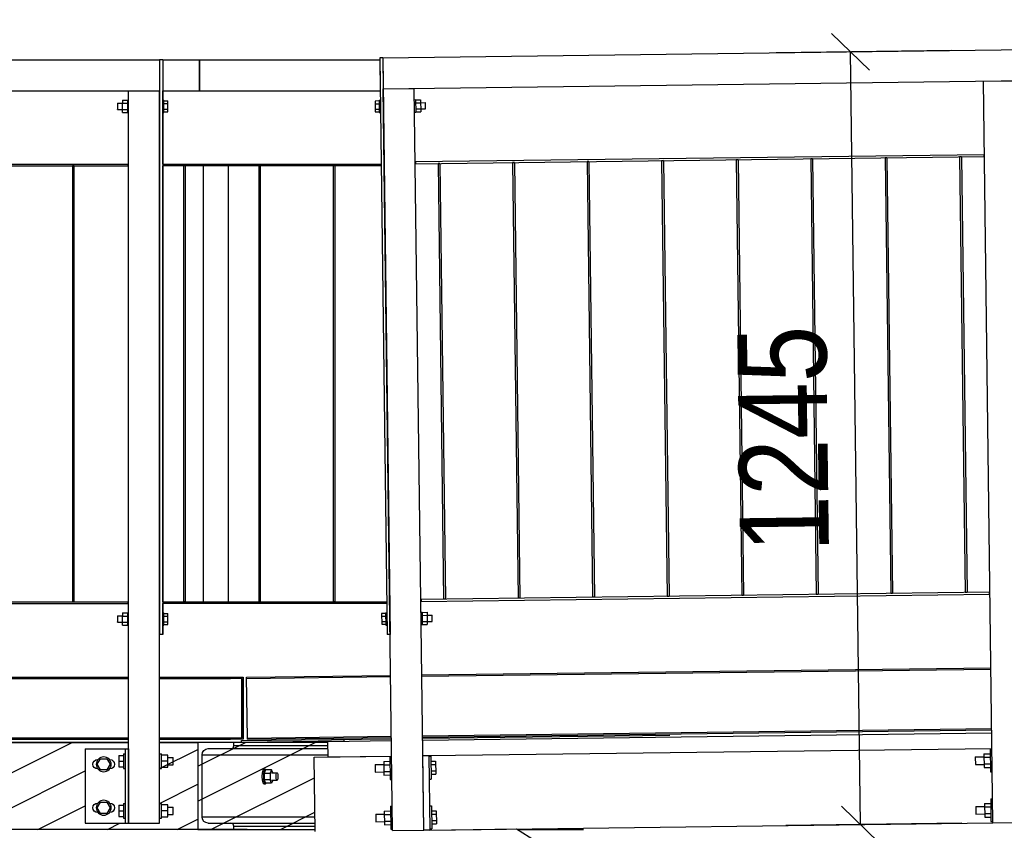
# Model space of a CAD drawing. Header units: millimetres. Extents: x 1838 to 190192, y -28 to 11710.
# Tile 68 of 80: x 130658 to 132244, y 3023 to 4329. Entities that reach past the tile are written whole.
import ezdxf

# ---------------------------------------------------------------- set-up
doc = ezdxf.new("R2010")
doc.units = ezdxf.units.MM
doc.styles.add('Arial Narrow', font='ARIALN.TTF', dxfattribs={"height": 0.2})
pattern_1 = [(26.565, (131316.17, 3143.47), (-56.1266, 28.063), [])]

# ---------------------------------------------------------------- blocks, each defined once
blk = doc.blocks.new('Part-72741 - 72541')
h = blk.add_hatch()
h.set_pattern_fill('', color=96, scale=50, style=0, pattern_type=0)
h.set_pattern_definition([(26.565, (131024.3, 3024.59), (-56.1266, 28.0633), [])])
h.paths.add_polyline_path([(131024.3, 3024.4), (131024.3, 3024.6), (130945.1, 3024.6), (130945.1, 3164.4), (130883.5, 3164.4), (130883.5, 3034.4), (130763.5, 3034.4), (130763.5, 3154.4), (130833.5, 3154.4), (130833.5, 3164.4), (130055.6, 3164.4), (130055.6, 3154.3), (130060.6, 3154.3), (130125.7, 3154.3), (130125.7, 3034.3), (130060.7, 3034.3), (130055.6, 3034.3), (130005.6, 3034.4), (130005.6, 3164.4), (129227.8, 3164.4), (129227.8, 3154.3), (129232.8, 3154.3), (129297.8, 3154.3), (129297.8, 3034.3), (129232.8, 3034.3), (129227.8, 3034.3), (129177.8, 3034.4), (129177.8, 3164.4), (129053, 3164.4), (129053, 3024.8), (129053, 3024.4)])
at = {"color": 96}
for p, q in [((130055.6, 3164.4), (130833.5, 3164.4)), ((130883.5, 3164.4), (130945.1, 3164.4)), ((131024.3, 3024.4), (129053, 3024.4)), ((131008.5, 3024.4), (131008.5, 3024.6)), ((131024.3, 3024.6), (131024.3, 3024.4))]:
    blk.add_line(p, q, dxfattribs=at)
blk = doc.blocks.new('Bolt-73230 - 72541')
at = {"color": 7}
for p, q in [((131048.6, 3115.8), (131048.2, 3109.8)), ((131048.2, 3109.8), (131048.6, 3103.8)), ((131049.7, 3120.2), (131048.6, 3115.8)), ((131051.2, 3121.8), (131049.7, 3120.2)), ((131051.1, 3109.8), (131051.5, 3115.8)), ((131051.5, 3103.8), (131051.1, 3109.8)), ((131051.2, 3121.8), (131054.1, 3121.8)), ((131051.5, 3115.8), (131052.6, 3120.2)), ((131054.1, 3120.7), (131051.7, 3115.2)), ((131051.7, 3115.2), (131061.4, 3115.2)), ((131051.7, 3115.2), (131051.7, 3104.3)), ((131052.6, 3120.2), (131054.1, 3121.8)), ((131054.1, 3121.8), (131055.1, 3120.7)), ((131063.8, 3120.7), (131054.1, 3120.7)), ((131063.8, 3120.7), (131061.4, 3115.2)), ((131061.4, 3115.2), (131061.4, 3104.3)), ((131066, 3115.8), (131063.8, 3120.7)), ((131063.8, 3115.8), (131072.6, 3115.8)), ((131071, 3109.8), (131071.2, 3112.8)), ((131071.2, 3106.8), (131071, 3109.8)), ((131071.2, 3112.8), (131071.8, 3115)), ((131071.8, 3115), (131072.6, 3115.8)), ((131072.6, 3115.8), (131073.3, 3115)), ((131073.3, 3115), (131073.9, 3112.8)), ((131073.9, 3112.8), (131074.1, 3109.8)), ((131074.1, 3109.8), (131073.9, 3106.8)), ((131048.6, 3103.8), (131049.7, 3099.4)), ((131049.7, 3099.4), (131051.2, 3097.8)), ((131051.2, 3097.8), (131054.1, 3097.8)), ((131052.6, 3099.4), (131051.5, 3103.8)), ((131061.4, 3104.3), (131051.7, 3104.3)), ((131051.7, 3104.3), (131054.1, 3098.8)), ((131054.1, 3097.8), (131052.6, 3099.4)), ((131055.1, 3098.8), (131054.1, 3097.8)), ((131063.8, 3098.8), (131054.1, 3098.8)), ((131063.8, 3098.8), (131061.4, 3104.3)), ((131063.8, 3103.8), (131072.6, 3103.8)), ((131066, 3103.8), (131063.8, 3098.8)), ((131071.8, 3104.6), (131071.2, 3106.8)), ((131072.6, 3103.8), (131071.8, 3104.6)), ((131073.3, 3104.6), (131072.6, 3103.8)), ((131073.9, 3106.8), (131073.3, 3104.6))]:
    blk.add_line(p, q, dxfattribs=at)
blk = doc.blocks.new('Part-72574 - 72541')
at = {"color": 7}
for p, q in [((131306.9, 3168.4), (132223.5, 3180)), ((131154.5, 3166.4), (131256.9, 3167.7)), ((131154.9, 3141.4), (131154.5, 3166.4)), ((131154.9, 3141.4), (131257.2, 3142.7)), ((131317.2, 3143.5), (132223.8, 3155))]:
    blk.add_line(p, q, dxfattribs=at)
blk = doc.blocks.new('Part-72588 - 72541')
at = {"color": 7}
for p, q in [((131318.7, 3023.5), (131458.1, 3025.3)), ((131458.1, 3025.3), (132842, 2162.8))]:
    blk.add_line(p, q, dxfattribs=at)
blk = doc.blocks.new('Bolt-73272 - 72541')
at = {"color": 7}
for p, q in [((132197, 3141.2), (132211, 3141.3)), ((132197, 3141.2), (132197, 3140.4)), ((132197, 3140.4), (132197.1, 3129.2)), ((132210.9, 3146.3), (132220.9, 3146.4)), ((132210.9, 3146.3), (132211.2, 3124.4)), ((132211, 3140.8), (132221, 3141)), ((132220.8, 3154), (132221.3, 3117)), ((132220.8, 3154), (132223.8, 3154)), ((132283.8, 3154.8), (132286.8, 3154.8)), ((132286.8, 3154.8), (132287.3, 3117.8)), ((132286.9, 3146.7), (132294.4, 3146.8)), ((132287, 3141.5), (132294.5, 3141.6)), ((132294.4, 3146.8), (132294.7, 3126)), ((132197.1, 3129.2), (132211.1, 3129.3)), ((132211.1, 3129.9), (132221.1, 3130)), ((132211.2, 3124.4), (132221.2, 3124.5)), ((132287.1, 3131.1), (132294.6, 3131.2)), ((132287.2, 3125.9), (132294.7, 3126)), ((132221.3, 3117), (132224.3, 3117)), ((132284.3, 3117.8), (132287.3, 3117.8)), ((132198, 3061.2), (132212, 3061.4)), ((132198, 3061.2), (132198, 3060.4)), ((132198, 3060.4), (132198.1, 3049.2)), ((132211.9, 3066.3), (132221.9, 3066.5)), ((132211.9, 3066.3), (132212.2, 3044.4)), ((132212, 3060.8), (132222, 3061)), ((132221.8, 3074), (132222.3, 3037)), ((132221.8, 3074), (132224.8, 3074)), ((132284.8, 3074.8), (132287.8, 3074.8)), ((132287.8, 3074.8), (132288.3, 3037.8)), ((132287.9, 3066.7), (132295.4, 3066.8)), ((132288, 3061.5), (132295.5, 3061.6)), ((132295.4, 3066.8), (132295.7, 3046)), ((132198.1, 3049.2), (132212.1, 3049.4)), ((132212.1, 3049.9), (132222.1, 3050)), ((132212.2, 3044.4), (132222.2, 3044.5)), ((132288.1, 3051.1), (132295.6, 3051.2)), ((132288.2, 3045.9), (132295.7, 3046)), ((132222.3, 3037), (132225.3, 3037)), ((132285.3, 3037.8), (132288.3, 3037.8))]:
    blk.add_line(p, q, dxfattribs=at)
blk = doc.blocks.new('Part-72777 - 72541')
at = {"color": 7}
for p, q in [((132054.8, 4106.4), (132051.8, 4106.4)), ((132051.8, 4106.4), (132060.8, 3404.5)), ((132054.8, 4106.4), (132063.8, 3404.5)), ((132063.8, 3404.5), (132060.8, 3404.5))]:
    blk.add_line(p, q, dxfattribs=at)
blk = doc.blocks.new('Part-72738 - 72541')
h = blk.add_hatch()
h.set_pattern_fill('', color=96, scale=50, style=0, pattern_type=0)
h.set_pattern_definition(pattern_1)
h.paths.add_polyline_path([(130945.1, 3164.6), (130945.1, 3024.6), (131133.7, 3024.6), (131133.6, 3029.6), (131133.6, 3031.5), (131133.6, 3033.1), (131133.5, 3034.6), (131133.5, 3035.4), (131133.5, 3037.5), (131133.5, 3040.8), (131133.4, 3044.6), (131132.2, 3141.1), (131257.2, 3142.7), (131222, 3142.3), (131154.9, 3141.4), (131154.8, 3144.6), (131154.8, 3148.4), (131154.7, 3151.7), (131154.7, 3153.8), (131154.7, 3154.6), (131154.7, 3155), (131154.7, 3157.7), (131154.6, 3159.6), (131154.6, 3164.6)])
h = blk.add_hatch()
h.set_pattern_fill('', color=96, scale=50, style=0, pattern_type=0)
h.set_pattern_definition(pattern_1)
h.paths.add_polyline_path([(131307.2, 3143.4), (131316.2, 3143.5), (131404.2, 3144.6), (131511.4, 3146), (131487.3, 3145.6), (131404.2, 3144.6), (131394.7, 3144.5)])
h = blk.add_hatch()
h.set_pattern_fill('', color=96, scale=50, style=0, pattern_type=0)
h.set_pattern_definition(pattern_1)
h.paths.add_polyline_path([(131566, 3024.6), (131566, 3026.6), (131450.7, 3025.2), (131458.1, 3025.3), (131459.2, 3024.6)])
at = {"color": 96}
for p, q in [((131154.6, 3164.6), (130945.1, 3164.6)), ((130945.1, 3164.6), (130945.1, 3024.6)), ((131000.1, 3155), (131001.7, 3156.1)), ((131001.7, 3156.1), (131002.7, 3157.7)), ((131002.7, 3157.7), (131003.1, 3159.6)), ((131003.1, 3159.6), (131003.1, 3164.6)), ((131003.1, 3159.6), (131154.6, 3159.6)), ((130951.8, 3144.6), (130952.6, 3148.4)), ((130951.8, 3044.6), (130951.8, 3144.6)), ((130951.8, 3144.6), (131154.8, 3144.6)), ((130952.6, 3148.4), (130954.7, 3151.7)), ((130954.7, 3151.7), (130957.8, 3153.8)), ((130957.8, 3153.8), (130961.5, 3154.6)), ((130961.5, 3154.6), (131154.7, 3154.6)), ((130998.3, 3154.6), (131000.1, 3155)), ((130951.8, 3044.6), (131133.4, 3044.6)), ((130952.6, 3040.8), (130951.8, 3044.6)), ((130954.7, 3037.5), (130952.6, 3040.8)), ((130957.8, 3035.4), (130954.7, 3037.5)), ((130961.5, 3034.6), (130957.8, 3035.4)), ((130961.5, 3034.6), (131133.5, 3034.6)), ((131000.1, 3034.2), (130998.3, 3034.6)), ((131001.7, 3033.1), (131000.1, 3034.2)), ((131002.7, 3031.5), (131001.7, 3033.1)), ((131003.1, 3029.6), (131002.7, 3031.5)), ((131003.1, 3024.6), (131003.1, 3029.6)), ((131003.1, 3029.6), (131133.6, 3029.6)), ((130945.1, 3024.6), (131133.7, 3024.6)), ((131459.2, 3024.6), (131566, 3024.6))]:
    blk.add_line(p, q, dxfattribs=at)
blk = doc.blocks.new('Part-72757 - 72541')
at = {"color": 7}
for p, q in [((131243.5, 4217.6), (131293.5, 4218.3)), ((131308.7, 3023.4), (131293.5, 4218.3)), ((131258.7, 3022.7), (131243.5, 4217.6)), ((131258.7, 3022.7), (131308.7, 3023.4))]:
    blk.add_line(p, q, dxfattribs=at)
blk = doc.blocks.new('Part-72758 - 72541')
at = {"color": 7}
for p, q in [((132210.1, 4229.9), (132260.1, 4230.6)), ((132225.3, 3035), (132210.1, 4229.9)), ((132275.3, 3035.7), (132260.1, 4230.6)), ((132225.3, 3035), (132275.3, 3035.7))]:
    blk.add_line(p, q, dxfattribs=at)
blk = doc.blocks.new('Part-72764 - 72541')
at = {"color": 7}
for p, q in [((132220.1, 3406.5), (131304.5, 3394.8)), ((131304.5, 3391.8), (132220.1, 3403.5)), ((131304.5, 3394.8), (131304.5, 3391.8)), ((132220.1, 3403.5), (132220.1, 3406.5))]:
    blk.add_line(p, q, dxfattribs=at)
blk = doc.blocks.new('Part-73161 - 72541')
at = {"color": 7}
for p, q in [((130888.5, 3391.3), (130954.3, 3391.3)), ((130954.3, 3388.3), (130888.5, 3388.3))]:
    blk.add_line(p, q, dxfattribs=at)
blk = doc.blocks.new('Part-72771 - 72541')
at = {"color": 7}
for p, q in [((131334.9, 4097.3), (131331.9, 4097.2)), ((131331.9, 4097.2), (131340.8, 3395.3)), ((131334.9, 4097.3), (131343.8, 3395.3)), ((131343.8, 3395.3), (131340.8, 3395.3))]:
    blk.add_line(p, q, dxfattribs=at)
blk = doc.blocks.new('Part-72772 - 72541')
at = {"color": 7}
for p, q in [((131454.9, 4098.8), (131451.9, 4098.8)), ((131451.9, 4098.8), (131460.8, 3396.8)), ((131454.9, 4098.8), (131463.8, 3396.9)), ((131463.8, 3396.9), (131460.8, 3396.8))]:
    blk.add_line(p, q, dxfattribs=at)
blk = doc.blocks.new('Part-72773 - 72541')
at = {"color": 7}
for p, q in [((131574.9, 4100.3), (131571.9, 4100.3)), ((131571.9, 4100.3), (131580.8, 3398.4)), ((131574.9, 4100.3), (131583.8, 3398.4)), ((131583.8, 3398.4), (131580.8, 3398.4))]:
    blk.add_line(p, q, dxfattribs=at)
blk = doc.blocks.new('Part-72774 - 72541')
at = {"color": 7}
for p, q in [((131694.9, 4101.9), (131691.9, 4101.8)), ((131691.9, 4101.8), (131700.8, 3399.9)), ((131694.9, 4101.9), (131703.8, 3399.9)), ((131703.8, 3399.9), (131700.8, 3399.9))]:
    blk.add_line(p, q, dxfattribs=at)
blk = doc.blocks.new('Part-72775 - 72541')
at = {"color": 7}
for p, q in [((131814.9, 4103.4), (131811.9, 4103.4)), ((131811.9, 4103.4), (131820.8, 3401.4)), ((131814.9, 4103.4), (131823.8, 3401.4)), ((131823.8, 3401.4), (131820.8, 3401.4))]:
    blk.add_line(p, q, dxfattribs=at)
blk = doc.blocks.new('Part-72776 - 72541')
at = {"color": 7}
for p, q in [((131934.9, 4104.9), (131931.9, 4104.9)), ((131931.9, 4104.9), (131940.8, 3402.9)), ((131934.9, 4104.9), (131943.8, 3403)), ((131943.8, 3403), (131940.8, 3402.9))]:
    blk.add_line(p, q, dxfattribs=at)
blk = doc.blocks.new('Part-73169 - 72541')
at = {"color": 7}
for p, q in [((130888.5, 4264.4), (130888.5, 4214.4)), ((130888.5, 4264.4), (130947.8, 4264.4)), ((130888.5, 4214.4), (130947.8, 4214.4))]:
    blk.add_line(p, q, dxfattribs=at)
blk = doc.blocks.new('Part-72778 - 72541')
at = {"color": 7}
for p, q in [((132174.8, 4108), (132171.8, 4107.9)), ((132171.8, 4107.9), (132180.8, 3406)), ((132174.8, 4108), (132183.8, 3406)), ((132183.8, 3406), (132180.8, 3406))]:
    blk.add_line(p, q, dxfattribs=at)
blk = doc.blocks.new('Part-73163 - 72541')
at = {"color": 7}
for p, q in [((130888.5, 4096.3), (130954.3, 4096.3)), ((130954.3, 4093.3), (130888.5, 4093.3))]:
    blk.add_line(p, q, dxfattribs=at)
blk = doc.blocks.new('Part-73183 - 72541')
at = {"color": 7}
for p, q in [((131166.1, 4093.3), (131163.1, 4093.3)), ((131163.1, 4093.3), (131163.1, 3391.3)), ((131166.1, 3391.3), (131166.1, 4093.3)), ((131166.1, 3391.3), (131163.1, 3391.3))]:
    blk.add_line(p, q, dxfattribs=at)
blk = doc.blocks.new('Part-73171 - 72541')
at = {"color": 7}
blk.add_line((130947.8, 4214.4), (130947.8, 4264.4), dxfattribs=at)
blk = doc.blocks.new('Part-73179 - 72541')
at = {"color": 7}
for p, q in [((130954.3, 3391.3), (131249, 3391.3)), ((130954.3, 3388.3), (130954.3, 3391.3)), ((131249.1, 3388.3), (130954.3, 3388.3))]:
    blk.add_line(p, q, dxfattribs=at)
blk = doc.blocks.new('Part-73193 - 72541')
at = {"color": 7}
for p, q in [((130997.8, 3267.8), (130997.8, 3269.8)), ((130997.8, 3269.8), (131017.8, 3269.8)), ((131015.8, 3267.8), (130997.8, 3267.8)), ((131015.8, 3171.8), (131015.8, 3267.8)), ((131017.8, 3169.8), (131017.8, 3269.8)), ((131017.8, 3269.8), (131017.8, 3169.8)), ((130997.8, 3169.8), (130997.8, 3171.8)), ((130997.8, 3171.8), (131015.8, 3171.8)), ((131017.8, 3169.8), (130997.8, 3169.8))]:
    blk.add_line(p, q, dxfattribs=at)
blk = doc.blocks.new('Bolt-73197 - 72541')
at = {"color": 7}
for p, q in [((130815.5, 3368.4), (130815.5, 3367.8)), ((130815.5, 3368.4), (130823.5, 3368.4)), ((130815.5, 3367.8), (130815.5, 3365.9)), ((130815.5, 3365.9), (130815.5, 3363.4)), ((130815.5, 3363.4), (130815.5, 3360.9)), ((130823.5, 3373.2), (130823.5, 3368.3)), ((130823.5, 3373.2), (130831.5, 3373.2)), ((130823.5, 3358.5), (130823.5, 3368.3)), ((130823.5, 3368.3), (130831.5, 3368.3)), ((130831.5, 3373.4), (130831.5, 3372.1)), ((130831.5, 3373.4), (130833.5, 3373.4)), ((130831.5, 3372.1), (130831.5, 3368.4)), ((130831.5, 3368.4), (130831.5, 3363.4)), ((130831.5, 3363.4), (130831.5, 3358.4)), ((130888.5, 3373.4), (130890.5, 3373.4)), ((130890.5, 3372.1), (130890.5, 3373.4)), ((130890.5, 3368.4), (130890.5, 3372.1)), ((130890.5, 3372.1), (130896.9, 3372.1)), ((130890.5, 3363.4), (130890.5, 3368.4)), ((130890.5, 3367.8), (130896.9, 3367.8)), ((130890.5, 3358.4), (130890.5, 3363.4)), ((130896.9, 3367.8), (130896.9, 3372.1)), ((130896.9, 3359.1), (130896.9, 3367.8)), ((130815.5, 3360.9), (130815.5, 3359.1)), ((130815.5, 3358.4), (130815.5, 3359.1)), ((130815.5, 3358.4), (130823.5, 3358.4)), ((130823.5, 3353.6), (130823.5, 3358.5)), ((130823.5, 3358.5), (130831.5, 3358.5)), ((130823.5, 3353.6), (130831.5, 3353.6)), ((130831.5, 3358.4), (130831.5, 3354.8)), ((130831.5, 3353.4), (130831.5, 3354.8)), ((130831.5, 3353.4), (130833.5, 3353.4)), ((130888.5, 3353.4), (130890.5, 3353.4)), ((130890.5, 3359.1), (130896.9, 3359.1)), ((130890.5, 3354.8), (130890.5, 3358.4)), ((130890.5, 3353.4), (130890.5, 3354.8)), ((130890.5, 3354.8), (130896.9, 3354.8)), ((130896.9, 3354.8), (130896.9, 3359.1))]:
    blk.add_line(p, q, dxfattribs=at)
blk = doc.blocks.new('Part-73201 - 72541')
at = {"color": 7}
for p, q in [((131242.9, 4267.6), (131237.9, 4267.6)), ((131237.9, 4267.6), (131249.7, 3338.6)), ((131242.9, 4267.6), (131254.7, 3338.7)), ((131254.7, 3338.7), (131249.7, 3338.6))]:
    blk.add_line(p, q, dxfattribs=at)
blk = doc.blocks.new('Part-73195 - 72541')
at = {"color": 7}
for p, q in [((130888.5, 4264.4), (130883.5, 4264.4)), ((130883.5, 4264.4), (130883.5, 3338.4)), ((130888.5, 4264.4), (130888.5, 3338.4)), ((130888.5, 4096.3), (130888.5, 4214.4)), ((130888.5, 3391.3), (130888.5, 4093.3)), ((130888.5, 3338.4), (130888.5, 3388.3)), ((130888.5, 3338.4), (130883.5, 3338.4))]:
    blk.add_line(p, q, dxfattribs=at)
blk = doc.blocks.new('Bolt-73203 - 72541')
at = {"color": 7}
for p, q in [((131236.8, 4198.1), (131230.4, 4198)), ((131230.4, 4198), (131230.6, 4180.7)), ((131230.4, 4193.7), (131236.8, 4193.7)), ((131236.8, 4199.4), (131237, 4179.4)), ((131236.8, 4199.4), (131238.8, 4199.4)), ((131293.7, 4200.1), (131295.7, 4200.2)), ((131295.7, 4200.2), (131296, 4180.2)), ((131295.8, 4200), (131303.8, 4200.1)), ((131295.8, 4195.1), (131303.8, 4195.2)), ((131303.8, 4200.1), (131304, 4180.4)), ((131303.8, 4195.3), (131311.8, 4195.4)), ((131311.8, 4194.7), (131311.8, 4195.4)), ((131311.9, 4186), (131311.8, 4194.7)), ((131311.9, 4185.4), (131311.9, 4186)), ((131230.5, 4185), (131236.9, 4185.1)), ((131230.6, 4180.7), (131237, 4180.7)), ((131237, 4179.4), (131239, 4179.4)), ((131294, 4180.1), (131296, 4180.2)), ((131295.9, 4185.2), (131303.9, 4185.3)), ((131296, 4180.3), (131304, 4180.4)), ((131303.9, 4185.3), (131311.9, 4185.4))]:
    blk.add_line(p, q, dxfattribs=at)
blk = doc.blocks.new('Part-72823 - 72541')
at = {"color": 7}
for p, q in [((131305.5, 3273.3), (132222.2, 3284.9)), ((131305.6, 3271.3), (132222.2, 3282.9)), ((131023.6, 3269.7), (131255.5, 3272.6)), ((131023.6, 3267.7), (131255.6, 3270.6)), ((131024.8, 3171.7), (131023.6, 3269.7)), ((131024.8, 3171.7), (131256.8, 3174.6)), ((131024.8, 3169.7), (131256.8, 3172.6)), ((131024.8, 3169.7), (131024.8, 3171.7)), ((131306.8, 3175.3), (132223.4, 3186.9)), ((131306.8, 3173.3), (132223.4, 3184.9))]:
    blk.add_line(p, q, dxfattribs=at)
blk = doc.blocks.new('Part-72824 - 72541')
at = {"color": 7}
for p, q in [((132211.1, 4111.4), (131295.5, 4099.8)), ((131295.6, 4096.8), (132211.2, 4108.4)), ((132211.2, 4108.4), (132211.1, 4111.4)), ((131295.5, 4099.8), (131295.6, 4096.8))]:
    blk.add_line(p, q, dxfattribs=at)
blk = doc.blocks.new('Part-73066 - 72541')
at = {"color": 7}
for p, q in [((129177.8, 4264.4), (130883.5, 4264.4)), ((130883.5, 4264.4), (130883.5, 4214.4)), ((129177.8, 4214.4), (130883.5, 4214.4))]:
    blk.add_line(p, q, dxfattribs=at)
blk = doc.blocks.new('Bolt-73064 - 72541')
at = {"color": 7}
for p, q in [((130776, 3129.4), (130776.6, 3132.3)), ((130776.6, 3126.6), (130776, 3129.4)), ((130776.6, 3132.3), (130778.2, 3134.7)), ((130778.2, 3124.1), (130776.6, 3126.6)), ((130778.2, 3134.7), (130780.6, 3136.4)), ((130780.6, 3122.5), (130778.2, 3124.1)), ((130780.6, 3136.4), (130783.5, 3136.9)), ((130783.1, 3129.4), (130788.3, 3138.4)), ((130788.3, 3120.4), (130783.1, 3129.4)), ((130783.5, 3136.9), (130784.6, 3136.9)), ((130788.3, 3138.4), (130798.7, 3138.4)), ((130798.7, 3138.4), (130803.9, 3129.4)), ((130803.9, 3129.4), (130798.7, 3120.4)), ((130802.4, 3136.9), (130803.5, 3136.9)), ((130803.5, 3136.9), (130806.4, 3136.4)), ((130806.4, 3136.4), (130808.8, 3134.7)), ((130808.8, 3124.1), (130806.4, 3122.5)), ((130808.8, 3134.7), (130810.4, 3132.3)), ((130810.4, 3126.6), (130808.8, 3124.1)), ((130810.4, 3132.3), (130811, 3129.4)), ((130811, 3129.4), (130810.4, 3126.6)), ((130783.5, 3121.9), (130780.6, 3122.5)), ((130784.6, 3121.9), (130783.5, 3121.9)), ((130798.7, 3120.4), (130788.3, 3120.4)), ((130802.4, 3121.9), (130803.5, 3121.9)), ((130806.4, 3122.5), (130803.5, 3121.9)), ((130776, 3059.4), (130776.6, 3062.3)), ((130776.6, 3062.3), (130778.2, 3064.7)), ((130778.2, 3064.7), (130780.6, 3066.4)), ((130780.6, 3066.4), (130783.5, 3066.9)), ((130783.1, 3059.4), (130788.3, 3068.4)), ((130783.5, 3066.9), (130784.6, 3066.9)), ((130788.3, 3068.4), (130798.7, 3068.4)), ((130798.7, 3068.4), (130803.9, 3059.4)), ((130802.4, 3066.9), (130803.5, 3066.9)), ((130803.5, 3066.9), (130806.4, 3066.4)), ((130806.4, 3066.4), (130808.8, 3064.7)), ((130808.8, 3064.7), (130810.4, 3062.3)), ((130810.4, 3062.3), (130811, 3059.4)), ((130776.6, 3056.6), (130776, 3059.4)), ((130778.2, 3054.1), (130776.6, 3056.6)), ((130780.6, 3052.5), (130778.2, 3054.1)), ((130783.5, 3051.9), (130780.6, 3052.5)), ((130788.3, 3050.4), (130783.1, 3059.4)), ((130784.6, 3051.9), (130783.5, 3051.9)), ((130798.7, 3050.4), (130788.3, 3050.4)), ((130803.9, 3059.4), (130798.7, 3050.4)), ((130802.4, 3051.9), (130803.5, 3051.9)), ((130806.4, 3052.5), (130803.5, 3051.9)), ((130808.8, 3054.1), (130806.4, 3052.5)), ((130810.4, 3056.6), (130808.8, 3054.1)), ((130811, 3059.4), (130810.4, 3056.6))]:
    blk.add_line(p, q, dxfattribs=at)
for centre, start, end in [((130793.5, 3129.4), 0, 180), ((130793.5, 3129.4), 180, 0), ((130793.5, 3059.4), 0, 180), ((130793.5, 3059.4), 180, 0)]:
    blk.add_arc(centre, 12, start, end, dxfattribs=at)
blk = doc.blocks.new('Part-72954 - 72541')
at = {"color": 7}
for p, q in [((130541.9, 3164.8), (130833.5, 3164.8)), ((130543.5, 3164.4), (130543.5, 3164.8)), ((130883.5, 3164.8), (131015.1, 3164.8)), ((131019.9, 3164.6), (131019.9, 3164.7)), ((131024, 3164.8), (131154.6, 3164.8))]:
    blk.add_line(p, q, dxfattribs=at)
blk = doc.blocks.new('Part-73084 - 72541')
at = {"color": 7}
for p, q in [((130055.6, 3269.8), (130833.5, 3269.8)), ((130055.6, 3267.8), (130833.5, 3267.8)), ((130883.5, 3269.8), (130997.8, 3269.8)), ((130883.5, 3267.8), (130997.8, 3267.8)), ((131017.8, 3169.8), (131017.8, 3269.8)), ((130055.6, 3171.8), (130833.5, 3171.8)), ((130883.5, 3171.8), (130997.8, 3171.8)), ((130055.6, 3169.8), (130833.5, 3169.8)), ((130883.5, 3169.8), (130997.8, 3169.8))]:
    blk.add_line(p, q, dxfattribs=at)
blk = doc.blocks.new('Part-72956 - 72541')
at = {"color": 7}
for p, q in [((131306.8, 3171.4), (131705.3, 3176.4)), ((131015.1, 3167.6), (131256.8, 3170.7)), ((131015.1, 3164.6), (131015.1, 3167.6)), ((131180, 3166.7), (131015.1, 3164.6)), ((131180, 3169.7), (131180, 3166.7))]:
    blk.add_line(p, q, dxfattribs=at)
blk = doc.blocks.new('Part-72960 - 72541')
at = {"color": 7}
for p, q in [((130833.5, 3034.4), (130833.5, 4214.4)), ((130833.5, 4214.4), (130883.5, 4214.4)), ((130883.5, 3034.4), (130883.5, 4214.4)), ((130883.5, 3034.4), (130883.5, 3338.4)), ((130833.5, 3034.4), (130883.5, 3034.4))]:
    blk.add_line(p, q, dxfattribs=at)
blk = doc.blocks.new('Part-72962 - 72541')
at = {"color": 7}
for p, q in [((130056.1, 3391.3), (130056.1, 3388.3)), ((130056.2, 3391.3), (130056.1, 3391.3)), ((130056.1, 3391.3), (130833, 3391.3)), ((130056.1, 3388.3), (130833, 3388.3)), ((130833, 3388.3), (130833, 3391.3))]:
    blk.add_line(p, q, dxfattribs=at)
blk = doc.blocks.new('Part-72978 - 72541')
at = {"color": 7}
for p, q in [((130746.1, 4093.3), (130743.1, 4093.3)), ((130743.1, 4093.3), (130743.1, 3391.3)), ((130746.1, 3391.3), (130746.1, 4093.3)), ((130746.1, 3391.3), (130743.1, 3391.3))]:
    blk.add_line(p, q, dxfattribs=at)
blk = doc.blocks.new('Part-73063 - 72541')
at = {"color": 7}
for p, q in [((130763.5, 3154.4), (130763.5, 3154.4)), ((130763.5, 3154.4), (130833.5, 3154.4)), ((130763.5, 3154.4), (130763.5, 3034.4)), ((130828.5, 3034.4), (130828.5, 3154.4)), ((130833.5, 3154.4), (130833.5, 3034.4)), ((130763.5, 3034.4), (130763.5, 3034.4)), ((130763.5, 3034.4), (130833.5, 3034.4))]:
    blk.add_line(p, q, dxfattribs=at)
blk = doc.blocks.new('Bolt-73065 - 72541')
at = {"color": 7}
for p, q in [((130818, 3143.4), (130825.5, 3143.4)), ((130818, 3143.4), (130818, 3134.4)), ((130825.5, 3146.4), (130825.5, 3144.8)), ((130825.5, 3146.4), (130828.5, 3146.4)), ((130825.5, 3144.8), (130825.5, 3140.4)), ((130825.5, 3140.4), (130825.5, 3134.4)), ((130883.5, 3146.4), (130886.5, 3146.4)), ((130886.5, 3144.8), (130886.5, 3146.4)), ((130886.5, 3140.4), (130886.5, 3144.8)), ((130896.5, 3143.9), (130886.5, 3143.9)), ((130886.5, 3134.4), (130886.5, 3140.4)), ((130896.5, 3134.4), (130896.5, 3143.9)), ((130896.5, 3140.4), (130905.5, 3140.4)), ((130905.5, 3137.4), (130905.5, 3140.4)), ((130818, 3134.4), (130825.5, 3134.4)), ((130818, 3134.4), (130818, 3125.4)), ((130818, 3125.4), (130825.5, 3125.4)), ((130825.5, 3134.4), (130825.5, 3128.4)), ((130825.5, 3128.4), (130825.5, 3124)), ((130825.5, 3124), (130825.5, 3122.4)), ((130886.5, 3128.4), (130886.5, 3134.4)), ((130896.5, 3134.4), (130886.5, 3134.4)), ((130886.5, 3124), (130886.5, 3128.4)), ((130886.5, 3124.9), (130896.5, 3124.9)), ((130886.5, 3122.4), (130886.5, 3124)), ((130896.5, 3124.9), (130896.5, 3134.4)), ((130896.5, 3128.4), (130905.5, 3128.4)), ((130905.5, 3129.2), (130905.5, 3137.4)), ((130905.5, 3128.4), (130905.5, 3129.2)), ((130825.5, 3122.4), (130828.5, 3122.4)), ((130883.5, 3122.4), (130886.5, 3122.4)), ((130818, 3063.4), (130825.5, 3063.4)), ((130818, 3063.4), (130818, 3054.4)), ((130825.5, 3066.4), (130825.5, 3064.8)), ((130825.5, 3066.4), (130828.5, 3066.4)), ((130825.5, 3064.8), (130825.5, 3060.4)), ((130825.5, 3060.4), (130825.5, 3054.4)), ((130883.5, 3066.4), (130886.5, 3066.4)), ((130886.5, 3064.8), (130886.5, 3066.4)), ((130886.5, 3060.4), (130886.5, 3064.8)), ((130896.5, 3063.9), (130886.5, 3063.9)), ((130886.5, 3054.4), (130886.5, 3060.4)), ((130896.5, 3054.4), (130896.5, 3063.9)), ((130896.5, 3060.4), (130905.5, 3060.4)), ((130905.5, 3057.4), (130905.5, 3060.4)), ((130818, 3054.4), (130825.5, 3054.4)), ((130818, 3054.4), (130818, 3045.4)), ((130818, 3045.4), (130825.5, 3045.4)), ((130825.5, 3054.4), (130825.5, 3048.4)), ((130825.5, 3048.4), (130825.5, 3044)), ((130886.5, 3048.4), (130886.5, 3054.4)), ((130896.5, 3054.4), (130886.5, 3054.4)), ((130886.5, 3044), (130886.5, 3048.4)), ((130886.5, 3044.9), (130896.5, 3044.9)), ((130896.5, 3044.9), (130896.5, 3054.4)), ((130896.5, 3048.4), (130905.5, 3048.4)), ((130905.5, 3049.2), (130905.5, 3057.4)), ((130905.5, 3048.4), (130905.5, 3049.2)), ((130825.5, 3044), (130825.5, 3042.4)), ((130825.5, 3042.4), (130828.5, 3042.4)), ((130883.5, 3042.4), (130886.5, 3042.4)), ((130886.5, 3042.4), (130886.5, 3044))]:
    blk.add_line(p, q, dxfattribs=at)
blk = doc.blocks.new('Part-73082 - 72541')
at = {"color": 7}
for p, q in [((131242.9, 4267.6), (136070.8, 4329)), ((131242.9, 4267.6), (131243.5, 4217.6)), ((131243.5, 4217.6), (136071.4, 4279))]:
    blk.add_line(p, q, dxfattribs=at)
blk = doc.blocks.new('Part-73113 - 72541')
at = {"color": 7}
for p, q in [((130056.1, 4096.3), (130056.1, 4093.3)), ((130056.2, 4096.3), (130056.1, 4096.3)), ((130056.1, 4096.3), (130833, 4096.3)), ((130056.1, 4093.3), (130833, 4093.3)), ((130833, 4093.3), (130833, 4096.3))]:
    blk.add_line(p, q, dxfattribs=at)
blk = doc.blocks.new('Part-73162 - 72541')
at = {"color": 7}
for p, q in [((130925, 4093.3), (130922, 4093.3)), ((130922, 4093.3), (130922, 3391.3)), ((130925, 3391.3), (130925, 4093.3)), ((130925, 3391.3), (130922, 3391.3))]:
    blk.add_line(p, q, dxfattribs=at)
blk = doc.blocks.new('Part-73170 - 72541')
at = {"color": 7}
for p, q in [((130947.8, 4264.4), (130947.8, 4214.4)), ((130947.8, 4264.4), (131237.9, 4264.4)), ((131237.9, 4264.4), (131238.6, 4214.4)), ((130947.8, 4214.4), (131238.6, 4214.4))]:
    blk.add_line(p, q, dxfattribs=at)
blk = doc.blocks.new('Part-73174 - 72541')
at = {"color": 7}
blk.add_line((130954.3, 4093.3), (130954.3, 4096.3), dxfattribs=at)
blk = doc.blocks.new('Part-73176 - 72541')
at = {"color": 7}
for p, q in [((130954.3, 4096.3), (131240.1, 4096.3)), ((130954.3, 4093.3), (130954.3, 4096.3)), ((131240.1, 4093.3), (130954.3, 4093.3))]:
    blk.add_line(p, q, dxfattribs=at)
blk = doc.blocks.new('Part-73178 - 72541')
at = {"color": 7}
blk.add_line((130954.3, 3388.3), (130954.3, 3391.3), dxfattribs=at)
blk = doc.blocks.new('Part-73182 - 72541')
at = {"color": 7}
for p, q in [((131046.1, 4093.3), (131043.1, 4093.3)), ((131043.1, 4093.3), (131043.1, 3391.3)), ((131046.1, 3391.3), (131046.1, 4093.3)), ((131046.1, 3391.3), (131043.1, 3391.3))]:
    blk.add_line(p, q, dxfattribs=at)
blk = doc.blocks.new('Part-73190 - 72541')
at = {"color": 7}
for p, q in [((130954.3, 3391.3), (130954.3, 4093.3)), ((130994.3, 3391.3), (130994.3, 4093.3))]:
    blk.add_line(p, q, dxfattribs=at)
blk = doc.blocks.new('Bolt-73196 - 72541')
at = {"color": 7}
for p, q in [((130815.5, 4194.4), (130815.5, 4193.8)), ((130815.5, 4194.4), (130823.5, 4194.4)), ((130815.5, 4193.8), (130815.5, 4191.9)), ((130815.5, 4191.9), (130815.5, 4189.4)), ((130815.5, 4189.4), (130815.5, 4186.9)), ((130815.5, 4186.9), (130815.5, 4185.1)), ((130823.5, 4199.2), (130823.5, 4194.3)), ((130823.5, 4199.2), (130831.5, 4199.2)), ((130823.5, 4184.5), (130823.5, 4194.3)), ((130823.5, 4194.3), (130831.5, 4194.3)), ((130831.5, 4199.4), (130831.5, 4198.1)), ((130831.5, 4199.4), (130833.5, 4199.4)), ((130831.5, 4198.1), (130831.5, 4194.4)), ((130831.5, 4194.4), (130831.5, 4189.4)), ((130831.5, 4189.4), (130831.5, 4184.4)), ((130888.5, 4199.4), (130890.5, 4199.4)), ((130890.5, 4198.1), (130890.5, 4199.4)), ((130890.5, 4194.4), (130890.5, 4198.1)), ((130890.5, 4198.1), (130896.9, 4198.1)), ((130890.5, 4189.4), (130890.5, 4194.4)), ((130890.5, 4193.8), (130896.9, 4193.8)), ((130890.5, 4184.4), (130890.5, 4189.4)), ((130896.9, 4193.8), (130896.9, 4198.1)), ((130896.9, 4185.1), (130896.9, 4193.8)), ((130815.5, 4184.4), (130815.5, 4185.1)), ((130815.5, 4184.4), (130823.5, 4184.4)), ((130823.5, 4179.6), (130823.5, 4184.5)), ((130823.5, 4184.5), (130831.5, 4184.5)), ((130823.5, 4179.6), (130831.5, 4179.6)), ((130831.5, 4184.4), (130831.5, 4180.8)), ((130831.5, 4179.4), (130831.5, 4180.8)), ((130831.5, 4179.4), (130833.5, 4179.4)), ((130888.5, 4179.4), (130890.5, 4179.4)), ((130890.5, 4185.1), (130896.9, 4185.1)), ((130890.5, 4180.8), (130890.5, 4184.4)), ((130890.5, 4179.4), (130890.5, 4180.8)), ((130890.5, 4180.8), (130896.9, 4180.8)), ((130896.9, 4180.8), (130896.9, 4185.1))]:
    blk.add_line(p, q, dxfattribs=at)
blk = doc.blocks.new('Bolt-73202 - 72541')
at = {"color": 7}
for p, q in [((131247.3, 3372.3), (131240.9, 3372.2)), ((131240.9, 3372.2), (131241.1, 3354.9)), ((131240.9, 3367.9), (131247.3, 3367.9)), ((131247.3, 3373.6), (131247.5, 3353.6)), ((131247.3, 3373.6), (131249.3, 3373.6)), ((131304.2, 3374.3), (131306.2, 3374.4)), ((131306.2, 3374.4), (131306.5, 3354.4)), ((131306.3, 3374.2), (131314.2, 3374.3)), ((131306.3, 3369.3), (131314.3, 3369.4)), ((131314.2, 3374.3), (131314.5, 3354.7)), ((131314.3, 3369.5), (131322.3, 3369.6)), ((131322.3, 3368.9), (131322.3, 3369.6)), ((131322.4, 3360.2), (131322.3, 3368.9)), ((131241, 3359.2), (131247.4, 3359.3)), ((131241.1, 3354.9), (131247.5, 3355)), ((131247.5, 3353.6), (131249.5, 3353.6)), ((131304.5, 3354.3), (131306.5, 3354.4)), ((131306.4, 3359.5), (131314.4, 3359.6)), ((131306.5, 3354.6), (131314.5, 3354.7)), ((131314.4, 3359.5), (131322.4, 3359.6)), ((131322.4, 3359.6), (131322.4, 3360.2))]:
    blk.add_line(p, q, dxfattribs=at)
blk = doc.blocks.new('Part-73236 - 72541')
at = {"color": 7}
for p, q in [((131132.2, 3141.1), (131257.2, 3142.7)), ((131133.7, 3021.1), (131132.2, 3141.1)), ((131317.2, 3143.5), (132223.8, 3155)), ((131318.7, 3023.5), (132225.3, 3035))]:
    blk.add_line(p, q, dxfattribs=at)
blk = doc.blocks.new('Part-73280 - 72541')
at = {"color": 7}
for p, q in [((131307.2, 3143.4), (131317.2, 3143.5)), ((131308.7, 3023.4), (131307.2, 3143.4)), ((131317.2, 3143.5), (131318.7, 3023.5)), ((131318.7, 3023.5), (131308.7, 3023.4))]:
    blk.add_line(p, q, dxfattribs=at)
blk = doc.blocks.new('Bolt-73281 - 72541')
at = {"color": 7}
for p, q in [((131254.2, 3141.7), (131254.7, 3104.7)), ((131254.2, 3141.7), (131257.2, 3141.7)), ((131317.2, 3142.5), (131320.2, 3142.5)), ((131320.2, 3142.5), (131320.7, 3105.5)), ((131230.4, 3128.9), (131244.4, 3129.1)), ((131230.4, 3128.9), (131230.4, 3128.1)), ((131230.4, 3128.1), (131230.5, 3116.9)), ((131244.3, 3134), (131254.3, 3134.2)), ((131244.3, 3134), (131244.6, 3112.1)), ((131244.4, 3128.5), (131254.4, 3128.7)), ((131320.3, 3134.4), (131327.8, 3134.5)), ((131320.4, 3129.2), (131327.9, 3129.3)), ((131327.8, 3134.5), (131328.1, 3113.7)), ((131230.5, 3116.9), (131244.5, 3117.1)), ((131244.5, 3117.6), (131254.5, 3117.7)), ((131244.6, 3112.1), (131254.6, 3112.2)), ((131320.5, 3118.8), (131328, 3118.9)), ((131320.6, 3113.6), (131328.1, 3113.7)), ((131254.7, 3104.7), (131257.7, 3104.7)), ((131317.7, 3105.5), (131320.7, 3105.5)), ((131255.2, 3061.7), (131255.7, 3024.7)), ((131255.2, 3061.7), (131258.2, 3061.7)), ((131318.2, 3062.5), (131321.2, 3062.5)), ((131321.2, 3062.5), (131321.7, 3025.5)), ((131231.4, 3048.9), (131245.4, 3049.1)), ((131231.4, 3048.9), (131231.4, 3048.1)), ((131231.4, 3048.1), (131231.5, 3036.9)), ((131245.3, 3054), (131255.3, 3054.2)), ((131245.3, 3054), (131245.6, 3032.1)), ((131245.4, 3048.5), (131255.4, 3048.7)), ((131321.3, 3054.4), (131328.8, 3054.5)), ((131321.4, 3049.2), (131328.9, 3049.3)), ((131328.8, 3054.5), (131329.1, 3033.7)), ((131231.5, 3036.9), (131245.5, 3037.1)), ((131245.5, 3037.6), (131255.5, 3037.7)), ((131245.6, 3032.1), (131255.6, 3032.2)), ((131321.5, 3038.8), (131329, 3038.9)), ((131321.6, 3033.6), (131329.1, 3033.7)), ((131255.7, 3024.7), (131258.7, 3024.7)), ((131318.7, 3025.5), (131321.7, 3025.5))]:
    blk.add_line(p, q, dxfattribs=at)
blk = doc.blocks.new('StraightDimension-76586 - 72541')
at = {"color": 174}
for p, q in [((132026.5, 4247.6), (131965.7, 4306.8)), ((132159.5, 4279.3), (131876.1, 4275.7)), ((132012, 3032.3), (131996.1, 4277.2)), ((131981.6, 3061.9), (132042.3, 3002.7)), ((132175.3, 3034.4), (131892, 3030.8))]:
    blk.add_line(p, q, dxfattribs=at)
at = {"color": 30, "style": 'Arial Narrow'}
blk.add_text('1245', height=143.16, rotation=90.7279, dxfattribs=at).set_placement((131961.4, 3471.8))

msp = doc.modelspace()

# ---------------------------------------------------------------- block references
for name in ['Part-73082 - 72541', 'StraightDimension-76586 - 72541', 'Part-73201 - 72541', 'Part-73066 - 72541', 'Part-73195 - 72541', 'Part-73169 - 72541', 'Part-73171 - 72541', 'Part-73170 - 72541', 'Part-72757 - 72541', 'Part-72758 - 72541', 'Part-72960 - 72541', 'Bolt-73196 - 72541', 'Bolt-73203 - 72541', 'Part-72824 - 72541', 'Part-72778 - 72541', 'Part-73113 - 72541', 'Part-72978 - 72541', 'Part-73163 - 72541', 'Part-73162 - 72541', 'Part-73174 - 72541', 'Part-73176 - 72541', 'Part-73190 - 72541', 'Part-73182 - 72541', 'Part-73183 - 72541', 'Part-72771 - 72541', 'Part-72772 - 72541', 'Part-72773 - 72541', 'Part-72774 - 72541', 'Part-72775 - 72541', 'Part-72776 - 72541', 'Part-72777 - 72541', 'Part-72764 - 72541', 'Part-72962 - 72541', 'Part-73161 - 72541', 'Part-73179 - 72541', 'Part-73178 - 72541', 'Bolt-73197 - 72541', 'Bolt-73202 - 72541', 'Part-72823 - 72541', 'Part-73236 - 72541', 'Part-73084 - 72541', 'Part-73193 - 72541', 'Part-72574 - 72541', 'Part-72956 - 72541', 'Part-72741 - 72541', 'Part-72954 - 72541', 'Part-72738 - 72541', 'Part-73063 - 72541', 'Bolt-73064 - 72541', 'Bolt-73065 - 72541', 'Bolt-73281 - 72541', 'Part-73280 - 72541', 'Bolt-73272 - 72541', 'Bolt-73230 - 72541', 'Part-72588 - 72541']:
    msp.add_blockref(name, (0, 0))

doc.saveas('drawing.dxf')
